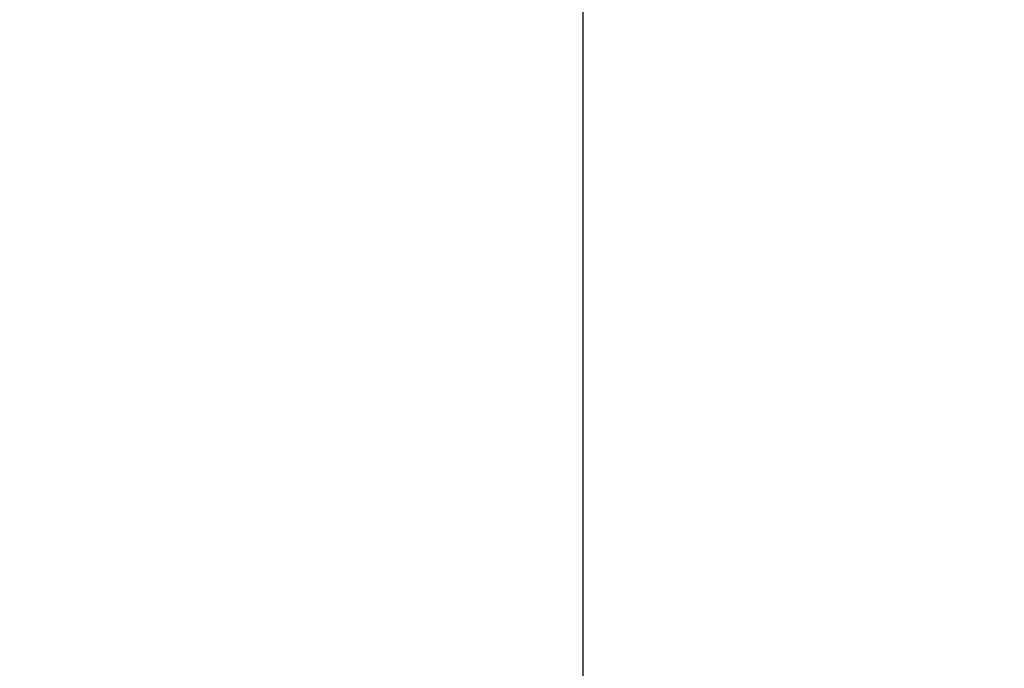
# Model space of a CAD drawing. Header units: millimetres. Extents: x -232 to 229, y -236 to 236.
# Tile 157 of 256: x -199.87 to -197.47, y 216.81 to 218.39. Entities that reach past the tile are written whole.
import ezdxf

# ---------------------------------------------------------------- set-up
doc = ezdxf.new("R2010")
doc.units = ezdxf.units.MM
doc.header["$MEASUREMENT"] = 0
doc.layers.add('Pause counter chair', color=7, linetype='Continuous', true_color=0x8b1c62)

msp = doc.modelspace()

# ---------------------------------------------------------------- linework, layer by layer
at = {"layer": 'Pause counter chair'}
msp.add_line((-198.4994, 205.9017, -5.5346), (-198.4994, 234.0098, -5.5346), dxfattribs=at)
for points, knots in [([(-181.927, 194.3799, 472.0354), (-182.0821, 194.7686, 467.5943), (-184.984, 202.0434, 384.4941), (-190.5178, 215.9158, 226.0284), (-195.8964, 229.3995, 72.0035), (-198.5282, 235.997, -3.3607)], [285.226214, 285.226214, 285.226214, 285.226214, 298.608794, 535.636222, 762.730388, 762.730388, 762.730388, 762.730388]), ([(-197.9109, 178.3417, 472.0354), (-198.0757, 178.7548, 467.3157), (-200.9874, 186.054, 383.9371), (-206.5223, 199.9294, 225.4366), (-211.8925, 213.3917, 71.6555), (-214.5158, 219.9679, -3.4651)], [284.386747, 284.386747, 284.386747, 284.386747, 298.608804, 535.636255, 761.996059, 761.996059, 761.996059, 761.996059]), ([(-197.9109, 178.3417, 472.0354), (-198.0757, 178.7548, 467.3157), (-200.9874, 186.054, 383.9371), (-206.5223, 199.9294, 225.4366), (-211.8925, 213.3917, 71.6555), (-214.5158, 219.9679, -3.4651)], [284.386747, 284.386747, 284.386747, 284.386747, 298.608804, 535.636255, 761.996059, 761.996059, 761.996059, 761.996059])]:
    msp.add_open_spline(points, degree=3, knots=knots, dxfattribs=at)

doc.saveas('drawing.dxf')
